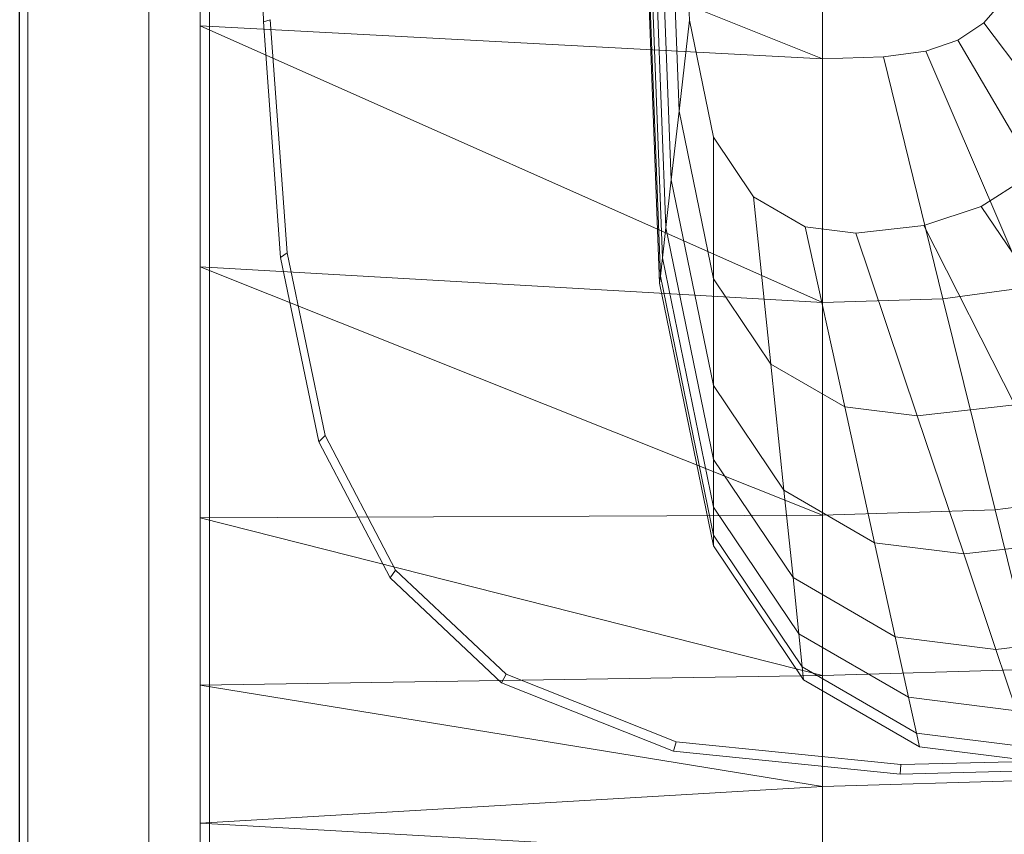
# Model space of a CAD drawing. Header units: metres. Extents: x 397.7 to 427.5, y 12.7 to 28.4.
# Tile 27 of 72: x 404.437 to 404.6, y 26.368 to 26.502. Entities that reach past the tile are written whole.
import ezdxf

# ---------------------------------------------------------------- set-up
doc = ezdxf.new("R2010")
doc.units = ezdxf.units.M
for name, color, linetype, lineweight in [('02_MOBILIARIO', 7, 'Continuous', 18), ('A-DETL-____-MBND', 7, 'Continuous', 18), ('A-GENM-____-OTLN', 7, 'Continuous', 18), ('A-WALL-____-MCUT', 7, 'Continuous', 25), ('A-WALL-____-OTLN', 7, 'Continuous', 25)]:
    doc.layers.add(name, color=color, linetype=linetype, lineweight=lineweight)

# ---------------------------------------------------------------- blocks, each defined once
blk = doc.blocks.new('Family - Rentamans P3-156598-06_CLI_AIGUA_P3')
at = {"layer": 'A-DETL-____-MBND', "color": 253, "true_color": 0xaaaaaa}
for p, q in [((0, 0.36146), (0, 0.00406)), ((0, 0.18276), (0, 0.14702)), ((0, 0.18276), (0.10273, 0.14157)), ((0.01046, 0.14766), (0.00965, 0.18276)), ((0.07584, 0.10456), (0.07287, 0.18276)), ((0.07598, 0.10571), (0.07304, 0.18276)), ((0.07689, 0.11374), (0.07426, 0.18276)), ((0.07778, 0.12158), (0.07545, 0.18276)), ((0.07907, 0.13292), (0.07717, 0.18276)), ((0.08078, 0.14793), (0.07945, 0.18276)), ((0.10273, 0.18276), (0.10273, 0.14157)), ((0.07631, 0.10869), (0.074, 0.1695)), ((0.13282, 0.15143), (0.12937, 0.14751)), ((0.01159, 0.14801), (0.01046, 0.14766)), ((0.01437, 0.10952), (0.01159, 0.14801)), ((0.08078, 0.14793), (0.07907, 0.13292)), ((0.08473, 0.12861), (0.08078, 0.14793)), ((0, 0.14702), (0, 0.10722)), ((0.10273, 0.14157), (0, 0.14702)), ((0, 0.14702), (0.10273, 0.10137)), ((0.01327, 0.10879), (0.01046, 0.14766)), ((0.12937, 0.14751), (0.12509, 0.14464)), ((0.15537, 0.1131), (0.12937, 0.14751)), ((0.12509, 0.14464), (0.11983, 0.14281)), ((0.14692, 0.10743), (0.12509, 0.14464)), ((0.10273, 0.14157), (0.11281, 0.14187)), ((0.10273, 0.14157), (0.10273, 0.10137)), ((0.11983, 0.14281), (0.11281, 0.14187)), ((0.11281, 0.14187), (0.12264, 0.10196)), ((0.11983, 0.14281), (0.13653, 0.10383)), ((0.07907, 0.13292), (0.07778, 0.12158)), ((0.08473, 0.10527), (0.07907, 0.13292)), ((0.09137, 0.11877), (0.08473, 0.12861)), ((0.08473, 0.12861), (0.08473, 0.10527)), ((0.13667, 0.12213), (0.12897, 0.11719)), ((0.07778, 0.12158), (0.07689, 0.11374)), ((0.08473, 0.08764), (0.07778, 0.12158)), ((0.09989, 0.11385), (0.09137, 0.11877)), ((0.09137, 0.11877), (0.09423, 0.09119)), ((0.12897, 0.11719), (0.1195, 0.11406)), ((0.12897, 0.11719), (0.14804, 0.08893)), ((0.10826, 0.11279), (0.09989, 0.11385)), ((0.09989, 0.11385), (0.10642, 0.08414)), ((0.1195, 0.11406), (0.10826, 0.11279)), ((0.1195, 0.11406), (0.13449, 0.08444)), ((0.07689, 0.11374), (0.07631, 0.10869)), ((0.08473, 0.07545), (0.07689, 0.11374)), ((0.10826, 0.11279), (0.1184, 0.08263)), ((0.01437, 0.10952), (0.01327, 0.10879)), ((0.02062, 0.07939), (0.01437, 0.10952)), ((0.01958, 0.07835), (0.01327, 0.10879)), ((0.07631, 0.10869), (0.07598, 0.1057)), ((0.08473, 0.0676), (0.07631, 0.10869)), ((0, 0.10722), (0, 0.06579)), ((0.10273, 0.10137), (0, 0.10722)), ((0, 0.10722), (0.10273, 0.06628)), ((0.07598, 0.10571), (0.07584, 0.10456)), ((0.08473, 0.06296), (0.07598, 0.1057)), ((0.08473, 0.06117), (0.07584, 0.10456)), ((0.09423, 0.09119), (0.08473, 0.10527)), ((0.08473, 0.10527), (0.08473, 0.08764)), ((0.13653, 0.10383), (0.12264, 0.10196)), ((0.12264, 0.10196), (0.10273, 0.10137)), ((0.10273, 0.10137), (0.10273, 0.06628)), ((0.12264, 0.10196), (0.13123, 0.06713)), ((0.10642, 0.08414), (0.09423, 0.09119)), ((0.09423, 0.09119), (0.09638, 0.07036)), ((0.09638, 0.07036), (0.08473, 0.08764)), ((0.08473, 0.08764), (0.08473, 0.07545)), ((0.1184, 0.08263), (0.10642, 0.08414)), ((0.10642, 0.08414), (0.11135, 0.0617)), ((0.13449, 0.08444), (0.1184, 0.08263)), ((0.1184, 0.08263), (0.12606, 0.05985)), ((0.02062, 0.07939), (0.01958, 0.07835)), ((0.03136, 0.05592), (0.01958, 0.07835)), ((0.03228, 0.05718), (0.02062, 0.07939)), ((0.09788, 0.05596), (0.08473, 0.07545)), ((0.08473, 0.07545), (0.08473, 0.0676)), ((0.11135, 0.0617), (0.09638, 0.07036)), ((0.09638, 0.07036), (0.09788, 0.05596)), ((0.1511, 0.06981), (0.13123, 0.06713)), ((0.08473, 0.06296), (0.08473, 0.0676)), ((0.09884, 0.04668), (0.08473, 0.0676)), ((0.13123, 0.06713), (0.10273, 0.06628)), ((0.13123, 0.06713), (0.13772, 0.04082)), ((0.10273, 0.06628), (0, 0.06579)), ((0, 0.06579), (0, 0.03818)), ((0, 0.06579), (0.10273, 0.03978)), ((0.10273, 0.06628), (0.10273, 0.03978)), ((0.08473, 0.06117), (0.08473, 0.06296)), ((0.09941, 0.0412), (0.08473, 0.06296)), ((0.14581, 0.06207), (0.12606, 0.05985)), ((0.09963, 0.03908), (0.08473, 0.06117)), ((0.12606, 0.05985), (0.11135, 0.0617)), ((0.11135, 0.0617), (0.11476, 0.0462)), ((0.12606, 0.05985), (0.13135, 0.04411)), ((0.03228, 0.05718), (0.03136, 0.05592)), ((0.05051, 0.04004), (0.03228, 0.05718)), ((0.04977, 0.03861), (0.03136, 0.05592)), ((0.11476, 0.0462), (0.09788, 0.05596)), ((0.09788, 0.05596), (0.09884, 0.04668)), ((0.11696, 0.0362), (0.09884, 0.04668)), ((0.09884, 0.04668), (0.09941, 0.0412)), ((0.13135, 0.04411), (0.11476, 0.0462)), ((0.11476, 0.0462), (0.11696, 0.0362)), ((0.15363, 0.04662), (0.13135, 0.04411)), ((0.13135, 0.04411), (0.13476, 0.03396)), ((0.11825, 0.0303), (0.09941, 0.0412)), ((0.09941, 0.0412), (0.09963, 0.03908)), ((0.13772, 0.04082), (0.10273, 0.03978)), ((0.10273, 0.03978), (0, 0.03818)), ((0.05051, 0.04004), (0.04977, 0.03861)), ((0.07861, 0.02883), (0.05051, 0.04004)), ((0.11875, 0.02802), (0.09963, 0.03908)), ((0.10273, 0.03978), (0.10273, 0.02147)), ((0, 0.03818), (0, 0.01543)), ((0, 0.03818), (0.10273, 0.02147)), ((0.07816, 0.02729), (0.04977, 0.03861)), ((0.13476, 0.03396), (0.11696, 0.0362)), ((0.11696, 0.0362), (0.11825, 0.0303)), ((0.13678, 0.02796), (0.11825, 0.0303)), ((0.11825, 0.0303), (0.11875, 0.02802)), ((0.07861, 0.02883), (0.07816, 0.02729)), ((0.11566, 0.02511), (0.07861, 0.02883)), ((0.13755, 0.02565), (0.11875, 0.02802)), ((0.11557, 0.02353), (0.07816, 0.02729)), ((0.11566, 0.02511), (0.11557, 0.02353)), ((0.13755, 0.02565), (0.11566, 0.02511)), ((0.13769, 0.02408), (0.11557, 0.02353)), ((0.10273, 0.02147), (0, 0.01543)), ((0.1422, 0.02264), (0.10273, 0.02147)), ((0.10273, 0.02147), (0.10273, 0.00966)), ((0, 0.01543), (0, 0.00569)), ((0, 0.01543), (0.10273, 0.00966))]:
    blk.add_line(p, q, dxfattribs=at)
blk = doc.blocks.new('Family - LONDR55-XX_ZZ-ARQ-CAA-M3D-Londres55-156494-06_CLI_AIGUA_P3')
at = {"layer": 'A-GENM-____-OTLN', "color": 253, "true_color": 0xaaaaaa}
for p, q in [((0.6, 0.03), (0, 0.03)), ((0.6, 0.03), (0, 0.03)), ((0.6, 0.01), (0, 0.01)), ((0, 0.01), (0.6, 0.01)), ((0, 0.01), (0.6, 0.01)), ((0, 0.01), (0.6, 0.01)), ((0, 0), (0.6, 0)), ((0.6, 0), (0, 0))]:
    blk.add_line(p, q, dxfattribs=at)
blk = doc.blocks.new('Family - Mirall P3-156627-06_CLI_AIGUA_P3')
blk.add_blockref('Family - LONDR55-XX_ZZ-ARQ-CAA-M3D-Londres55-156494-06_CLI_AIGUA_P3', (0, 0))
blk = doc.blocks.new('Family - Evans P3-156746-06_CLI_AIGUA_P3')
at = {"layer": 'A-WALL-____-MCUT', "color": 253, "true_color": 0xaaaaaa}
blk.add_line((0, 0), (4.54879, 0), dxfattribs=at)
at = {"layer": 'A-WALL-____-OTLN', "color": 253, "true_color": 0xaaaaaa}
blk.add_line((0, 0), (4.54879, 0), dxfattribs=at)
at = {"layer": 'A-WALL-____-OTLN', "color": 253, "lineweight": 18, "true_color": 0xaaaaaa}
blk.add_line((0, 0), (4.54879, 0), dxfattribs=at)
blk = doc.blocks.new('LONDR55-XX_ZZ-ARQ-CAA-M3D-Londres55_ifc-1-06_CLI_AIGUA_P3')
at = {"layer": '02_MOBILIARIO', "color": 253, "lineweight": 18, "true_color": 0xaaaaaa}
blk.add_blockref('Family - Rentamans P3-156598-06_CLI_AIGUA_P3', (404.46677, 26.35405), dxfattribs=at)
at = {"layer": 'A-GENM-____-OTLN', "color": 253, "lineweight": 18, "true_color": 0xaaaaaa, "rotation": 90}
blk.add_blockref('Family - Mirall P3-156627-06_CLI_AIGUA_P3', (404.46831, 26.22386), dxfattribs=at)
at = {"layer": 'A-WALL-____-OTLN', "color": 253, "lineweight": 18, "true_color": 0xaaaaaa, "rotation": 90}
blk.add_blockref('Family - Evans P3-156746-06_CLI_AIGUA_P3', (404.43698, 23.51946), dxfattribs=at)

msp = doc.modelspace()

# ---------------------------------------------------------------- block references
at = {"lineweight": 5}
msp.add_blockref('LONDR55-XX_ZZ-ARQ-CAA-M3D-Londres55_ifc-1-06_CLI_AIGUA_P3', (0, 0), dxfattribs=at)

doc.saveas('drawing.dxf')
